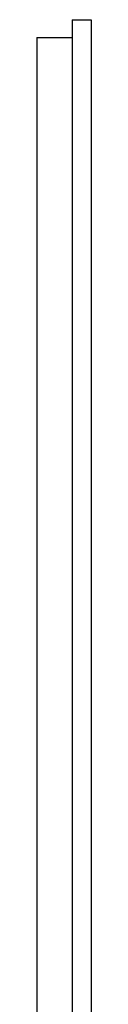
# Model space of a CAD drawing. Header units: millimetres. Extents: x 344 to 12988, y -381 to 2993.
# Tile 6 of 8: x 7550 to 7590, y 1306 to 2030. Entities that reach past the tile are written whole.
import ezdxf

# ---------------------------------------------------------------- set-up
doc = ezdxf.new("R2010")
doc.units = ezdxf.units.MM
doc.layers.add('f-główna', color=7, linetype='Continuous')

msp = doc.modelspace()

# ---------------------------------------------------------------- linework, layer by layer
at = {"layer": 'f-główna'}
for p, q in [((7575.84, 2030), (7575.84, 0)), ((7575.84, 2030), (7589.84, 2030)), ((7589.84, 2030), (7589.84, 0)), ((7549.84, 2017), (7549.84, 0)), ((7549.84, 2017), (7575.84, 2017))]:
    msp.add_line(p, q, dxfattribs=at)

doc.saveas('drawing.dxf')
